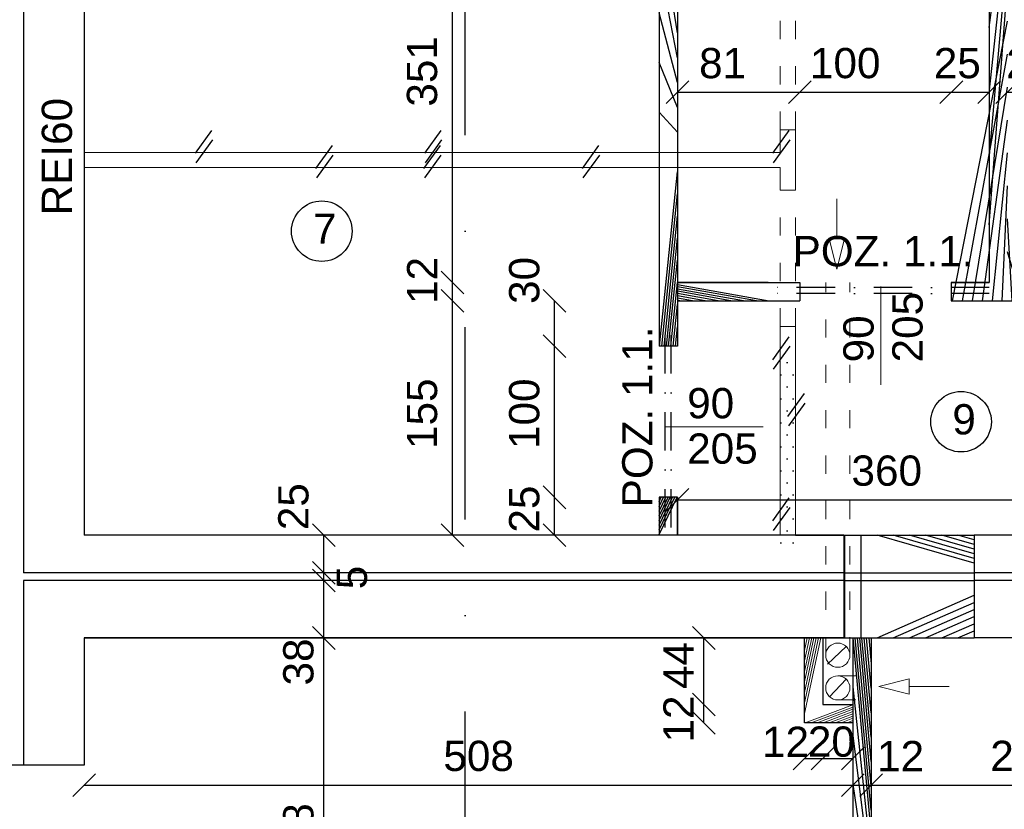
# Model space of a CAD drawing. Header units: millimetres. Extents: x 6528 to 149658, y 3342 to 12852.
# Tile 63 of 122: x 69343 to 69993, y 7846 to 8368. Entities that reach past the tile are written whole.
import ezdxf

# ---------------------------------------------------------------- set-up
doc = ezdxf.new("R2010")
doc.units = ezdxf.units.MM
doc.linetypes.add('ACAD_ISO03W100', pattern=[30, 12, -18])
doc.linetypes.add('DASHDOTX2', pattern=[50.8, 25.4, -12.7, 0, -12.7])
doc.layers.add('R-TAB', color=1, linetype='Continuous')
doc.styles.get("Standard").update_dxf_attribs({"font": 'arial.ttf'})
doc.dimstyles.new('ISO-25', dxfattribs={"dimtxt": 2.5, "dimasz": 2.5, "dimexe": 1.25, "dimexo": 0.625, "dimtad": 1, "dimtxsty": 'Standard', "dimcen": 2.5, "dimadec": 0, "dimazin": 0, "dimtfac": 1, "dimtmove": 0, "dimatfit": 3, "dimfxl": 1, "dimarcsym": 0})
pattern_1 = [(45, (-1177794257.981769, -935731374.6151185), (-11.22532015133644, 11.22532015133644), [])]

# ---------------------------------------------------------------- blocks, each defined once
blk = doc.blocks.new('_Oblique')
at = {"color": 0, "linetype": 'ByBlock', "lineweight": -2}
blk.add_line((-0.5, -0.5), (0.5, 0.5), dxfattribs=at)
blk = doc.blocks.new('*D2240')
at = {"color": 0, "lineweight": -2, "transparency": 16777216}
blk.add_line((69543.47150771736, 8002.670604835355), (69543.47150771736, 8027.670606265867), dxfattribs=at)
at = {"layer": 'Defpoints', "color": 0, "transparency": 16777216}
for p in [(69385.06000511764, 8027.670606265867), (69543.47150771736, 8027.670606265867), (69345.06000440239, 8002.670604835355)]:
    blk.add_point(p, dxfattribs=at)
at = {"color": 0, "lineweight": -2, "transparency": 16777216, "xscale": 15, "yscale": 15, "zscale": 15}
for p, rotation in [((69543.47150771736, 8027.670606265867), 90), ((69543.47150771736, 8002.670604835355), 270)]:
    blk.add_blockref('_Oblique', p, dxfattribs=dict(at, rotation=rotation))
at = {"color": 0, "transparency": 16777216, "insert": (69523.48149316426, 8046.469752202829), "char_height": 20, "attachment_point": 5, "rotation": 90}
blk.add_mtext('25', dxfattribs=at)
blk = doc.blocks.new('*D2241')
at = {"color": 0, "lineweight": -2, "transparency": 16777216}
blk.add_line((69543.4715081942, 7997.670604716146), (69543.4715081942, 8002.670606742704), dxfattribs=at)
at = {"layer": 'Defpoints', "color": 0, "transparency": 16777216}
for p in [(69385.0600032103, 8002.670606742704), (69543.4715081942, 8002.670606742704), (69345.06000440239, 7997.670604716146)]:
    blk.add_point(p, dxfattribs=at)
at = {"color": 0, "lineweight": -2, "transparency": 16777216, "xscale": 15, "yscale": 15, "zscale": 15}
for p, rotation in [((69543.4715081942, 8002.670606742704), 90), ((69543.4715081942, 7997.670604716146), 270)]:
    blk.add_blockref('_Oblique', p, dxfattribs=dict(at, rotation=rotation))
at = {"color": 0, "transparency": 16777216, "insert": (69562.1186615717, 7999.659313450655), "char_height": 20, "attachment_point": 5, "rotation": 90}
blk.add_mtext('5', dxfattribs=at)
blk = doc.blocks.new('*D2242')
at = {"color": 0, "lineweight": -2, "transparency": 16777216}
blk.add_line((69543.4715120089, 7959.670604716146), (69543.4715120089, 7997.670606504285), dxfattribs=at)
at = {"layer": 'Defpoints', "color": 0, "transparency": 16777216}
for p in [(69385.06000416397, 7997.670606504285), (69543.4715120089, 7997.670606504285), (69385.0600046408, 7959.670604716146)]:
    blk.add_point(p, dxfattribs=at)
at = {"color": 0, "lineweight": -2, "transparency": 16777216, "xscale": 15, "yscale": 15, "zscale": 15}
for p, rotation in [((69543.4715120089, 7997.670606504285), 90), ((69543.4715120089, 7959.670604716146), 270)]:
    blk.add_blockref('_Oblique', p, dxfattribs=dict(at, rotation=rotation))
at = {"color": 0, "transparency": 16777216, "insert": (69526.7757162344, 7943.811597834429), "char_height": 20, "attachment_point": 5, "rotation": 90}
blk.add_mtext('38', dxfattribs=at)
blk = doc.blocks.new('*D2293')
at = {"color": 0, "lineweight": -2, "transparency": 16777216}
blk.add_line((69628.47149889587, 8194.67060555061), (69628.47149889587, 8545.670604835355), dxfattribs=at)
at = {"layer": 'Defpoints', "color": 0, "transparency": 16777216}
for p in [(69615.06000440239, 8545.670604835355), (69628.47149889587, 8545.670604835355), (69777.0600046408, 8194.670605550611)]:
    blk.add_point(p, dxfattribs=at)
at = {"color": 0, "lineweight": -2, "transparency": 16777216, "xscale": 15, "yscale": 15, "zscale": 15}
for p, rotation in [((69628.47149889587, 8545.670604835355), 90), ((69628.47149889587, 8194.67060555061), 270)]:
    blk.add_blockref('_Oblique', p, dxfattribs=dict(at, rotation=rotation))
at = {"color": 0, "transparency": 16777216, "insert": (69608.481492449, 8334.282300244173), "char_height": 20, "attachment_point": 5, "rotation": 90}
blk.add_mtext('351', dxfattribs=at)
blk = doc.blocks.new('*D2294')
at = {"color": 0, "lineweight": -2, "transparency": 16777216}
blk.add_line((69628.47150128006, 8182.670604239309), (69628.47150128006, 8194.670606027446), dxfattribs=at)
at = {"layer": 'Defpoints', "color": 0, "transparency": 16777216}
for p in [(69628.47150128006, 8194.670606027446), (69777.0600046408, 8194.670606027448), (69777.0600046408, 8182.670604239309)]:
    blk.add_point(p, dxfattribs=at)
at = {"color": 0, "lineweight": -2, "transparency": 16777216, "xscale": 15, "yscale": 15, "zscale": 15}
for p, rotation in [((69628.47150128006, 8194.670606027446), 90), ((69628.47150128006, 8182.670604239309), 270)]:
    blk.add_blockref('_Oblique', p, dxfattribs=dict(at, rotation=rotation))
at = {"color": 0, "transparency": 16777216, "insert": (69608.481492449, 8196.074419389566), "char_height": 20, "attachment_point": 5, "rotation": 90}
blk.add_mtext('12', dxfattribs=at)
blk = doc.blocks.new('*D2295')
at = {"color": 0, "lineweight": -2, "transparency": 16777216}
blk.add_line((69628.47150318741, 8027.670604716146), (69628.47150318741, 8182.670604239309), dxfattribs=at)
at = {"layer": 'Defpoints', "color": 0, "transparency": 16777216}
for p in [(69628.47150318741, 8182.670604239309), (69777.0600046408, 8182.670604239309), (69777.0600046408, 8027.670604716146)]:
    blk.add_point(p, dxfattribs=at)
at = {"color": 0, "lineweight": -2, "transparency": 16777216, "xscale": 15, "yscale": 15, "zscale": 15}
for p, rotation in [((69628.47150318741, 8182.670604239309), 90), ((69628.47150318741, 8027.670604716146), 270)]:
    blk.add_blockref('_Oblique', p, dxfattribs=dict(at, rotation=rotation))
at = {"color": 0, "transparency": 16777216, "insert": (69608.481492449, 8107.945882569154), "char_height": 20, "attachment_point": 5, "rotation": 90}
blk.add_mtext('155', dxfattribs=at)
blk = doc.blocks.new('*D2296')
at = {"color": 0, "lineweight": -2, "transparency": 16777216}
blk.add_line((69695.98308484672, 8152.670605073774), (69695.98308484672, 8182.670604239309), dxfattribs=at)
at = {"layer": 'Defpoints', "color": 0, "transparency": 16777216}
for p in [(69695.98308484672, 8182.670604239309), (69777.0600046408, 8182.670604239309), (69777.0600046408, 8152.670605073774)]:
    blk.add_point(p, dxfattribs=at)
at = {"color": 0, "lineweight": -2, "transparency": 16777216, "xscale": 15, "yscale": 15, "zscale": 15}
for p, rotation in [((69695.98308484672, 8182.670604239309), 90), ((69695.98308484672, 8152.670605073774), 270)]:
    blk.add_blockref('_Oblique', p, dxfattribs=dict(at, rotation=rotation))
at = {"color": 0, "transparency": 16777216, "insert": (69675.99307410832, 8196.074419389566), "char_height": 20, "attachment_point": 5, "rotation": 90}
blk.add_mtext('30', dxfattribs=at)
blk = doc.blocks.new('*D2297')
at = {"color": 0, "lineweight": -2, "transparency": 16777216}
blk.add_line((69695.98308675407, 8052.670605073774), (69695.98308675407, 8152.670605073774), dxfattribs=at)
at = {"layer": 'Defpoints', "color": 0, "transparency": 16777216}
for p in [(69695.98308675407, 8152.670605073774), (69777.0600046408, 8152.670605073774), (69765.06000487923, 8052.670605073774)]:
    blk.add_point(p, dxfattribs=at)
at = {"color": 0, "lineweight": -2, "transparency": 16777216, "xscale": 15, "yscale": 15, "zscale": 15}
for p, rotation in [((69695.98308675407, 8152.670605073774), 90), ((69695.98308675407, 8052.670605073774), 270)]:
    blk.add_blockref('_Oblique', p, dxfattribs=dict(at, rotation=rotation))
at = {"color": 0, "transparency": 16777216, "insert": (69675.99307410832, 8107.945882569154), "char_height": 20, "attachment_point": 5, "rotation": 90}
blk.add_mtext('100', dxfattribs=at)
blk = doc.blocks.new('*D2298')
at = {"color": 0, "lineweight": -2, "transparency": 16777216}
blk.add_line((69695.98308866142, 8027.670604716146), (69695.98308866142, 8052.670606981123), dxfattribs=at)
at = {"layer": 'Defpoints', "color": 0, "transparency": 16777216}
for p in [(69695.98308866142, 8052.670606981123), (69777.0600046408, 8052.670606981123), (69765.06000487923, 8027.670604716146)]:
    blk.add_point(p, dxfattribs=at)
at = {"color": 0, "lineweight": -2, "transparency": 16777216, "xscale": 15, "yscale": 15, "zscale": 15}
for p, rotation in [((69695.98308866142, 8052.670606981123), 90), ((69695.98308866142, 8027.670604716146), 270)]:
    blk.add_blockref('_Oblique', p, dxfattribs=dict(at, rotation=rotation))
at = {"color": 0, "transparency": 16777216, "insert": (69675.99307410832, 8044.8891385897), "char_height": 20, "attachment_point": 5, "rotation": 90}
blk.add_mtext('25', dxfattribs=at)
blk = doc.blocks.new('*D2299')
at = {"color": 0, "lineweight": -2, "transparency": 16777216}
blk.add_line((69777.06000392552, 8320.479148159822), (69858.06000464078, 8320.479148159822), dxfattribs=at)
at = {"layer": 'Defpoints', "color": 0, "transparency": 16777216}
for p in [(69858.06000464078, 8320.479148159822), (69777.06000392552, 8194.670604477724), (69858.06000464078, 8194.670604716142)]:
    blk.add_point(p, dxfattribs=at)
at = {"color": 0, "lineweight": -2, "transparency": 16777216, "xscale": 15, "yscale": 15, "zscale": 15, "rotation": 180}
blk.add_blockref('_Oblique', (69777.06000392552, 8320.479148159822), dxfattribs=at)
at = {"color": 0, "lineweight": -2, "transparency": 16777216, "xscale": 15, "yscale": 15, "zscale": 15}
blk.add_blockref('_Oblique', (69858.06000464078, 8320.479148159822), dxfattribs=at)
at = {"color": 0, "transparency": 16777216, "insert": (69806.95060913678, 8339.622931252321), "char_height": 20, "attachment_point": 5}
blk.add_mtext('81', dxfattribs=at)
blk = doc.blocks.new('*D2300')
at = {"color": 0, "lineweight": -2, "transparency": 16777216}
blk.add_line((69858.06000464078, 8320.479148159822), (69958.0600048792, 8320.479148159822), dxfattribs=at)
at = {"layer": 'Defpoints', "color": 0, "transparency": 16777216}
for p in [(69958.0600048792, 8320.479148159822), (69858.06000464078, 8194.670604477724), (69958.0600048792, 8194.670604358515)]:
    blk.add_point(p, dxfattribs=at)
at = {"color": 0, "lineweight": -2, "transparency": 16777216, "xscale": 15, "yscale": 15, "zscale": 15, "rotation": 180}
blk.add_blockref('_Oblique', (69858.06000464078, 8320.479148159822), dxfattribs=at)
at = {"color": 0, "lineweight": -2, "transparency": 16777216, "xscale": 15, "yscale": 15, "zscale": 15}
blk.add_blockref('_Oblique', (69958.0600048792, 8320.479148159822), dxfattribs=at)
at = {"color": 0, "transparency": 16777216, "insert": (69887.95060985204, 8339.622931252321), "char_height": 20, "attachment_point": 5}
blk.add_mtext('100', dxfattribs=at)
blk = doc.blocks.new('*D2301')
at = {"color": 0, "lineweight": -2, "transparency": 16777216}
blk.add_line((69958.0600048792, 8320.479148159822), (69983.06000464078, 8320.479148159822), dxfattribs=at)
at = {"layer": 'Defpoints', "color": 0, "transparency": 16777216}
for p in [(69983.06000464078, 8320.479148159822), (69958.0600048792, 8194.670604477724), (69983.06000464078, 8194.670604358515)]:
    blk.add_point(p, dxfattribs=at)
at = {"color": 0, "lineweight": -2, "transparency": 16777216, "xscale": 15, "yscale": 15, "zscale": 15, "rotation": 180}
blk.add_blockref('_Oblique', (69958.0600048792, 8320.479148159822), dxfattribs=at)
at = {"color": 0, "lineweight": -2, "transparency": 16777216, "xscale": 15, "yscale": 15, "zscale": 15}
blk.add_blockref('_Oblique', (69983.06000464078, 8320.479148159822), dxfattribs=at)
at = {"color": 0, "transparency": 16777216, "insert": (69962.0023235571, 8339.622931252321), "char_height": 20, "attachment_point": 5}
blk.add_mtext('25', dxfattribs=at)
blk = doc.blocks.new('*D2302')
at = {"color": 0, "lineweight": -2, "transparency": 16777216}
blk.add_line((69995.06000464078, 8320.479148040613), (70020.06000440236, 8320.479148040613), dxfattribs=at)
at = {"layer": 'Defpoints', "color": 0, "transparency": 16777216}
for p in [(70020.06000440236, 8320.479148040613), (69995.06000464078, 8194.670604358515), (70020.06000440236, 8194.670604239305)]:
    blk.add_point(p, dxfattribs=at)
at = {"color": 0, "lineweight": -2, "transparency": 16777216, "xscale": 15, "yscale": 15, "zscale": 15, "rotation": 180}
blk.add_blockref('_Oblique', (69995.06000464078, 8320.479148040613), dxfattribs=at)
at = {"color": 0, "lineweight": -2, "transparency": 16777216, "xscale": 15, "yscale": 15, "zscale": 15}
blk.add_blockref('_Oblique', (70020.06000440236, 8320.479148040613), dxfattribs=at)
at = {"color": 0, "transparency": 16777216, "insert": (70009.85898869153, 8339.622931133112), "char_height": 20, "attachment_point": 5}
blk.add_mtext('25', dxfattribs=at)
blk = doc.blocks.new('*D2320')
at = {"color": 0, "lineweight": -2, "transparency": 16777216}
blk.add_line((69543.47151367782, 7671.670604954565), (69543.47151367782, 7959.670609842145), dxfattribs=at)
at = {"layer": 'Defpoints', "color": 0, "transparency": 16777216}
for p in [(69385.06000392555, 7959.670609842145), (69543.47151367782, 7959.670609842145), (69416.06000535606, 7671.670604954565)]:
    blk.add_point(p, dxfattribs=at)
at = {"color": 0, "lineweight": -2, "transparency": 16777216, "xscale": 15, "yscale": 15, "zscale": 15}
for p, rotation in [((69543.47151367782, 7959.670609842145), 90), ((69543.47151367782, 7671.670604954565), 270)]:
    blk.add_blockref('_Oblique', p, dxfattribs=dict(at, rotation=rotation))
at = {"color": 0, "transparency": 16777216, "insert": (69526.77571599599, 7827.087787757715), "char_height": 20, "attachment_point": 5, "rotation": 90}
blk.add_mtext('288', dxfattribs=at)
blk = doc.blocks.new('*D2327')
at = {"color": 0, "lineweight": -2, "transparency": 16777216}
blk.add_line((70096.84632532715, 7819.670605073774), (70096.84632532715, 7959.670609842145), dxfattribs=at)
at = {"layer": 'Defpoints', "color": 0, "transparency": 16777216}
for p in [(69938.43481366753, 7959.670609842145), (70096.84632532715, 7959.670609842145), (70125.0600046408, 7819.670605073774)]:
    blk.add_point(p, dxfattribs=at)
at = {"color": 0, "lineweight": -2, "transparency": 16777216, "xscale": 15, "yscale": 15, "zscale": 15}
for p, rotation in [((70096.84632532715, 7959.670609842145), 90), ((70096.84632532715, 7819.670605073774), 270)]:
    blk.add_blockref('_Oblique', p, dxfattribs=dict(at, rotation=rotation))
at = {"color": 0, "transparency": 16777216, "insert": (70080.15052573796, 7877.590072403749), "char_height": 20, "attachment_point": 5, "rotation": 90}
blk.add_mtext('140', dxfattribs=at)
blk = doc.blocks.new('*D2347')
at = {"color": 0, "lineweight": -2, "transparency": 16777216}
blk.add_line((69385.06000392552, 7862.456740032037), (69893.06000464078, 7862.456740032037), dxfattribs=at)
at = {"layer": 'Defpoints', "color": 0, "transparency": 16777216}
for p in [(69385.06000392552, 7959.670609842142), (69893.06000464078, 7959.670604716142), (69893.06000464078, 7862.456740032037)]:
    blk.add_point(p, dxfattribs=at)
at = {"color": 0, "lineweight": -2, "transparency": 16777216, "xscale": 15, "yscale": 15, "zscale": 15, "rotation": 180}
blk.add_blockref('_Oblique', (69385.06000392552, 7862.456740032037), dxfattribs=at)
at = {"color": 0, "lineweight": -2, "transparency": 16777216, "xscale": 15, "yscale": 15, "zscale": 15}
blk.add_blockref('_Oblique', (69893.06000464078, 7862.456740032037), dxfattribs=at)
at = {"color": 0, "transparency": 16777216, "insert": (69645.76473586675, 7881.600523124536), "char_height": 20, "attachment_point": 5}
blk.add_mtext('508', dxfattribs=at)
blk = doc.blocks.new('*D2348')
at = {"color": 0, "lineweight": -2, "transparency": 16777216}
blk.add_line((69893.06000416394, 7862.456740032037), (69905.06000464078, 7862.456740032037), dxfattribs=at)
at = {"layer": 'Defpoints', "color": 0, "transparency": 16777216}
for p in [(69893.06000416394, 7959.670609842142), (69905.06000464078, 7959.670605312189), (69905.06000464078, 7862.456740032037)]:
    blk.add_point(p, dxfattribs=at)
at = {"color": 0, "lineweight": -2, "transparency": 16777216, "xscale": 15, "yscale": 15, "zscale": 15, "rotation": 180}
blk.add_blockref('_Oblique', (69893.06000416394, 7862.456740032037), dxfattribs=at)
at = {"color": 0, "lineweight": -2, "transparency": 16777216, "xscale": 15, "yscale": 15, "zscale": 15}
blk.add_blockref('_Oblique', (69905.06000464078, 7862.456740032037), dxfattribs=at)
at = {"color": 0, "transparency": 16777216, "insert": (69924.53894989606, 7881.600523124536), "char_height": 20, "attachment_point": 5}
blk.add_mtext('12', dxfattribs=at)
blk = doc.blocks.new('*D2349')
at = {"color": 0, "lineweight": -2, "transparency": 16777216}
blk.add_line((69905.06000464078, 7862.456740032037), (70125.06000464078, 7862.456740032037), dxfattribs=at)
at = {"layer": 'Defpoints', "color": 0, "transparency": 16777216}
for p in [(69905.06000464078, 7959.670609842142), (70125.06000464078, 7959.670604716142), (70125.06000464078, 7862.456740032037)]:
    blk.add_point(p, dxfattribs=at)
at = {"color": 0, "lineweight": -2, "transparency": 16777216, "xscale": 15, "yscale": 15, "zscale": 15, "rotation": 180}
blk.add_blockref('_Oblique', (69905.06000464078, 7862.456740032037), dxfattribs=at)
at = {"color": 0, "lineweight": -2, "transparency": 16777216, "xscale": 15, "yscale": 15, "zscale": 15}
blk.add_blockref('_Oblique', (70125.06000464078, 7862.456740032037), dxfattribs=at)
at = {"color": 0, "transparency": 16777216, "insert": (70007.10283415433, 7881.600523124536), "char_height": 20, "attachment_point": 5}
blk.add_mtext('220', dxfattribs=at)
blk = doc.blocks.new('*D2540')
at = {"color": 0, "lineweight": -2, "transparency": 16777216}
blk.add_line((69777.0600048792, 8051.055982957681), (70137.06000440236, 8051.055982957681), dxfattribs=at)
at = {"layer": 'Defpoints', "color": 0, "transparency": 16777216}
for p in [(70137.06000440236, 8051.055982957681), (69777.0600048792, 8027.670604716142), (70137.06000440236, 8027.670604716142)]:
    blk.add_point(p, dxfattribs=at)
at = {"color": 0, "lineweight": -2, "transparency": 16777216, "xscale": 15, "yscale": 15, "zscale": 15, "rotation": 180}
blk.add_blockref('_Oblique', (69777.0600048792, 8051.055982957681), dxfattribs=at)
at = {"color": 0, "lineweight": -2, "transparency": 16777216, "xscale": 15, "yscale": 15, "zscale": 15}
blk.add_blockref('_Oblique', (70137.06000440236, 8051.055982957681), dxfattribs=at)
at = {"color": 0, "transparency": 16777216, "insert": (69915.3855621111, 8070.19976605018), "char_height": 20, "attachment_point": 5}
blk.add_mtext('360', dxfattribs=at)
blk = doc.blocks.new('*D2464')
at = {"color": 0, "lineweight": -2, "transparency": 16777216}
blk.add_line((69873.06000464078, 7879.943080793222), (69893.06000464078, 7879.943080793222), dxfattribs=at)
at = {"layer": 'Defpoints', "color": 0, "transparency": 16777216}
for p in [(69873.06000464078, 7915.670604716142), (69893.06000464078, 7915.670604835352), (69893.06000464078, 7879.943080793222)]:
    blk.add_point(p, dxfattribs=at)
at = {"color": 0, "lineweight": -2, "transparency": 16777216, "xscale": 15, "yscale": 15, "zscale": 15, "rotation": 180}
blk.add_blockref('_Oblique', (69873.06000464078, 7879.943080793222), dxfattribs=at)
at = {"color": 0, "lineweight": -2, "transparency": 16777216, "xscale": 15, "yscale": 15, "zscale": 15}
blk.add_blockref('_Oblique', (69893.06000464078, 7879.943080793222), dxfattribs=at)
at = {"color": 0, "transparency": 16777216, "insert": (69878.84491698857, 7891.035182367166), "char_height": 20, "attachment_point": 5}
blk.add_mtext('20', dxfattribs=at)
blk = doc.blocks.new('*D2465')
at = {"color": 0, "lineweight": -2, "transparency": 16777216}
blk.add_line((69861.06000464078, 7879.943080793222), (69873.06000464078, 7879.943080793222), dxfattribs=at)
at = {"layer": 'Defpoints', "color": 0, "transparency": 16777216}
for p in [(69861.06000464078, 7915.670604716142), (69873.06000464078, 7915.670604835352), (69873.06000464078, 7879.943080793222)]:
    blk.add_point(p, dxfattribs=at)
at = {"color": 0, "lineweight": -2, "transparency": 16777216, "xscale": 15, "yscale": 15, "zscale": 15, "rotation": 180}
blk.add_blockref('_Oblique', (69861.06000464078, 7879.943080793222), dxfattribs=at)
at = {"color": 0, "lineweight": -2, "transparency": 16777216, "xscale": 15, "yscale": 15, "zscale": 15}
blk.add_blockref('_Oblique', (69873.06000464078, 7879.943080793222), dxfattribs=at)
at = {"color": 0, "transparency": 16777216, "insert": (69848.53712289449, 7891.035182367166), "char_height": 20, "attachment_point": 5}
blk.add_mtext('12', dxfattribs=at)
blk = doc.blocks.new('*D2466')
at = {"color": 0, "lineweight": -2, "transparency": 16777216}
blk.add_line((69794.49175970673, 7915.670604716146), (69794.49175970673, 7959.670604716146), dxfattribs=at)
at = {"layer": 'Defpoints', "color": 0, "transparency": 16777216}
for p in [(69794.49175970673, 7959.670604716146), (69873.0600046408, 7959.670604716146), (69873.0600046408, 7915.670604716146)]:
    blk.add_point(p, dxfattribs=at)
at = {"color": 0, "lineweight": -2, "transparency": 16777216, "xscale": 15, "yscale": 15, "zscale": 15}
for p, rotation in [((69794.49175970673, 7959.670604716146), 90), ((69794.49175970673, 7915.670604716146), 270)]:
    blk.add_blockref('_Oblique', p, dxfattribs=dict(at, rotation=rotation))
at = {"color": 0, "transparency": 16777216, "insert": (69777.79594581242, 7941.457392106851), "char_height": 20, "attachment_point": 5, "rotation": 90}
blk.add_mtext('44', dxfattribs=at)
blk = doc.blocks.new('*D2467')
at = {"color": 0, "lineweight": -2, "transparency": 16777216}
blk.add_line((69794.4917606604, 7903.670604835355), (69794.4917606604, 7915.670605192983), dxfattribs=at)
at = {"layer": 'Defpoints', "color": 0, "transparency": 16777216}
for p in [(69794.4917606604, 7915.670605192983), (69873.06000416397, 7915.670605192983), (69861.0600046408, 7903.670604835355)]:
    blk.add_point(p, dxfattribs=at)
at = {"color": 0, "lineweight": -2, "transparency": 16777216, "xscale": 15, "yscale": 15, "zscale": 15}
for p, rotation in [((69794.4917606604, 7915.670605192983), 90), ((69794.4917606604, 7903.670604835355), 270)]:
    blk.add_blockref('_Oblique', p, dxfattribs=dict(at, rotation=rotation))
at = {"color": 0, "transparency": 16777216, "insert": (69777.79594533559, 7906.106175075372), "char_height": 20, "attachment_point": 5, "rotation": 90}
blk.add_mtext('12', dxfattribs=at)

msp = doc.modelspace()

# ---------------------------------------------------------------- hatches: boundary and pattern name
h = msp.add_hatch()
h.set_pattern_fill('DOTS', color=256, scale=5)
h.set_pattern_definition([(0, (-1177794257.981769, -935731374.6151185), (3.96875, 7.9375), [0, -7.9375])])
h.paths.add_polyline_path([(69765.06000464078, 8280.67060519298), (69385.06000440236, 8280.670604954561), (69385.06000440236, 8270.670604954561), (69765.06000464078, 8270.67060519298)])
h.paths.add_polyline_path([(69855.06000440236, 8295.670605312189), (69845.06000464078, 8295.670605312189), (69845.06000464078, 8280.67060519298), (69777.06000464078, 8280.67060519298), (69777.06000464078, 8270.67060519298), (69845.06000464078, 8270.67060519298), (69845.06000464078, 8255.67060519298), (69855.06000440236, 8255.67060519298)])
h.paths.add_polyline_path([(69855.06000440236, 8545.670604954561), (69845.06000440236, 8545.670604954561), (69845.06000464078, 8385.670605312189), (69855.06000440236, 8385.670605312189), (69855.06000440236, 8385.670605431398)])
h.paths.add_polyline_path([(69855.06000464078, 8165.67060519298), (69845.06000464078, 8165.67060519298), (69845.06000464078, 8165.67060507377), (69845.06000464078, 8108.22126389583, -0.05054773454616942), (69855.06000464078, 8092.003035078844)])
h.paths.add_polyline_path([(69855.06000464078, 8092.003035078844, 0.05054773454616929), (69845.06000464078, 8108.22126389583), (69845.06000464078, 8060.17060507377), (69855.06000464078, 8060.17060507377)])
h.paths.add_polyline_path([(69855.06000464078, 8055.17060507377), (69845.06000464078, 8055.17060507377), (69845.06000464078, 8027.670604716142), (69855.06000464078, 8027.670604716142)])
h.paths.add_polyline_path([(69855.06000464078, 8060.17060507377), (69845.06000464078, 8060.17060507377), (69845.06000464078, 8055.17060507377), (69855.06000464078, 8055.17060507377)])
h = msp.add_hatch()
h.set_pattern_fill('ANSI31', color=256, scale=5)
h.set_pattern_definition(pattern_1)
h.paths.add_polyline_path([(69777.06000440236, 8545.670604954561), (69765.06000440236, 8545.670604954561), (69765.06000464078, 8280.67060519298), (69777.06000464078, 8280.67060519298)])
h.paths.add_polyline_path([(69777.06000464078, 8270.67060519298), (69765.06000464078, 8270.67060519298), (69765.06000464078, 8152.67060507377), (69777.06000464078, 8152.67060507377)])
h.paths.add_polyline_path([(69777.0600048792, 8052.67060507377), (69765.0600048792, 8052.67060507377), (69765.0600048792, 8027.670604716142), (69777.0600048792, 8027.670604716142)])
h = msp.add_hatch()
h.set_pattern_fill('ANSI31', color=256, scale=5)
h.set_pattern_definition(pattern_1)
h.paths.add_polyline_path([(69845.06000464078, 8194.670604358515), (69777.06000464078, 8194.670604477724), (69777.06000464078, 8182.670604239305), (69845.06000464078, 8182.670604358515)])
h.paths.add_polyline_path([(69855.06000440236, 8194.670604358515), (69845.06000464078, 8194.670604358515), (69845.06000464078, 8182.670604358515), (69855.06000440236, 8182.670604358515)])
h.paths.add_polyline_path([(69995.06000440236, 8545.670604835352), (69983.06000440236, 8545.670604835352), (69983.06000464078, 8194.670604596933), (69958.06000464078, 8194.670604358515), (69958.06000464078, 8182.670604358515), (70011.06000464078, 8182.670604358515), (70011.06000464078, 8194.670604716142), (69995.06000464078, 8194.670604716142)])
h = msp.add_hatch()
h.set_pattern_fill('ANSI31', color=256, scale=5)
h.set_pattern_definition(pattern_1)
h.paths.add_polyline_path([(69973.06000464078, 8027.67060519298), (69887.06000464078, 8027.67060519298), (69887.06000464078, 8002.670605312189), (69973.06000464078, 8002.670605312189)])
h.paths.add_polyline_path([(69973.06000464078, 7997.670604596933), (69973.06000440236, 7997.670604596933), (69887.06000464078, 7997.67060507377), (69887.06000464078, 7959.670605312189), (69973.06000464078, 7959.670605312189)])
h.paths.add_polyline_path([(69973.06000464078, 8002.670604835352), (69973.06000440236, 8002.670604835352), (69887.06000464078, 8002.670605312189), (69887.06000464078, 7997.67060507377), (69973.06000464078, 7997.67060507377)])
h = msp.add_hatch()
h.set_pattern_fill('ANSI31', color=256, scale=5)
h.set_pattern_definition(pattern_1)
h.paths.add_polyline_path([(69773.06000464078, 7671.67060519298), (69416.06000464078, 7671.670604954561), (69416.06000464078, 7659.670604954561), (69727.06001274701, 7659.67060507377), (69727.06001274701, 7639.670604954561), (69739.06001274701, 7639.67060507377), (69739.06001274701, 7659.670604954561), (69773.06000464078, 7659.670604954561)])
h.paths.add_polyline_path([(69991.06000464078, 7671.670604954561), (69948.71683781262, 7671.670604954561, -1.000001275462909), (69945.61365597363, 7671.67060507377), (69905.06000464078, 7671.67060507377), (69905.06000464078, 7699.670604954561), (69893.06000464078, 7699.670604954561), (69893.06000464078, 7671.670604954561), (69873.06000464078, 7671.670604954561), (69873.06000464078, 7659.670604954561), (69991.06000464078, 7659.670604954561)])
h.paths.add_polyline_path([(69905.06000464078, 7959.670605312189), (69893.06000464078, 7959.670605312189), (69893.06000464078, 7699.670604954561), (69905.06000464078, 7699.670604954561)])
h.paths.add_polyline_path([(70137.06000464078, 7959.670604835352), (70137.06000440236, 7959.670604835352), (70125.06000464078, 7959.670604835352), (70125.0600048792, 7819.67060507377), (70137.06000464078, 7819.67060507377)])
h.paths.add_polyline_path([(70137.06000464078, 7719.67060507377), (70125.0600048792, 7719.67060507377), (70125.06000464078, 7699.670604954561), (70137.06000464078, 7699.670604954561)])
h.paths.add_polyline_path([(70409.06000440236, 7959.670604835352), (70397.06000440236, 7959.670604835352), (70397.06000440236, 7942.170606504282), (70409.06000440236, 7942.170606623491)])
h.paths.add_polyline_path([(70711.06000440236, 7959.670604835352), (70699.06000440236, 7959.670604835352), (70699.06000440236, 7824.67060507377), (70571.06000440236, 7824.670604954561), (70571.06000440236, 7847.170606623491), (70559.06000440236, 7847.170606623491), (70559.06000440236, 7824.670604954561), (70479.26833312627, 7824.670604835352), (70479.26833312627, 7824.670604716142), (70434.78664105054, 7824.670604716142), (70409.06000464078, 7824.670604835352), (70409.06000464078, 7842.170606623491), (70397.06000464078, 7842.170606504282), (70397.06000464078, 7792.170604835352), (70409.06000440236, 7792.170604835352), (70409.06000440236, 7812.670604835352), (70559.06000440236, 7812.67060507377), (70559.06000440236, 7787.170604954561), (70571.06000440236, 7787.170604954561), (70571.06000440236, 7812.67060507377), (70699.06000440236, 7812.67060507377), (70699.06000464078, 7699.670604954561), (70711.06000464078, 7699.670604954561)])
h.paths.add_polyline_path([(70571.06000440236, 7959.670604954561), (70559.06000440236, 7959.670604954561), (70559.06000440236, 7937.170606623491), (70571.06000440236, 7937.170606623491)])
h.paths.add_polyline_path([(70651.06000464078, 7671.670604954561), (70571.06000464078, 7671.670604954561), (70571.06000440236, 7697.170604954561), (70559.06000464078, 7697.170604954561), (70559.06000464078, 7671.670604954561), (70479.26833336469, 7671.670604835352), (70479.26833336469, 7671.670604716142), (70434.78664128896, 7671.670604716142), (70409.06000464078, 7671.670604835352), (70409.06000464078, 7692.170604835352), (70397.06000464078, 7692.170604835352), (70397.06000464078, 7659.670604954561), (70651.06000464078, 7659.670604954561)])
h.paths.add_polyline_path([(70724.06000464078, 7671.670604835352), (70711.06000464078, 7671.670604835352), (70711.06000464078, 7659.670604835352), (70724.06000464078, 7659.670604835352)])
h.paths.add_polyline_path([(71108.06000464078, 7671.670604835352), (70824.06000464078, 7671.670604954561), (70824.06000464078, 7659.670604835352), (70837.06000464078, 7659.670604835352), (70837.06000464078, 7639.670604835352), (70849.06000464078, 7639.670604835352), (70849.06000464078, 7659.670604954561), (71108.06000464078, 7659.670604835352)])
at = {"lineweight": 20}
h = msp.add_hatch(dxfattribs=at)
h.set_pattern_fill('ANSI31', color=256, scale=5)
h.set_pattern_definition([(45, (-1177796886.520526, -935731374.6151185), (-11.22532015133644, 11.22532015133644), [])])
h.paths.add_polyline_path([(69893.06000464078, 7915.670604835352), (69873.06000464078, 7915.670604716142), (69873.06000464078, 7959.670604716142), (69861.0600048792, 7959.670604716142), (69861.06000464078, 7903.670604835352), (69893.06000464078, 7903.670604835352)])

# ---------------------------------------------------------------- linework, layer by layer
at = {"linetype": 'DASHDOTX2', "lineweight": 30, "ltscale": 5}
msp.add_line((69636.8807369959, 6513.506899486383), (69636.8807369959, 9455.098735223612), dxfattribs=at)
at = {"lineweight": 30}
for p, q in [((69345.06000440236, 8585.670604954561), (69345.06000440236, 8002.670604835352)), ((69385.06000440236, 8545.670604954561), (69385.06000440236, 8280.67060507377)), ((69765.06000440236, 8545.670604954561), (69765.06000464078, 8152.67060507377)), ((69777.06000440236, 8545.670604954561), (69777.06000464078, 8152.67060507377)), ((69983.06000440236, 8545.670604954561), (69983.06000464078, 8194.670604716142)), ((69385.06000440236, 8280.670604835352), (69385.06000464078, 8027.670604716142)), ((69777.06000464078, 8194.670604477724), (69858.06000464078, 8194.670604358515)), ((69858.06000464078, 8194.670604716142), (69858.06000464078, 8182.670604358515)), ((69958.0600048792, 8194.670604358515), (69983.06000464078, 8194.670604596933)), ((69958.06000464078, 8194.670604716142), (69958.06000464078, 8182.670604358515)), ((69777.06000464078, 8182.670604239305), (69858.06000464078, 8182.670604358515)), ((69958.06000464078, 8182.670604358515), (70020.06000464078, 8182.670604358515)), ((69777.0600048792, 8152.67060507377), (69765.0600048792, 8152.67060507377)), ((69765.0600048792, 8052.67060507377), (69765.0600048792, 8027.670604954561)), ((69777.0600048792, 8052.67060507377), (69765.0600048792, 8052.67060507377)), ((69777.0600048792, 8052.67060507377), (69777.0600048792, 8027.670604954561)), ((69855.06000464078, 8027.670604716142), (69385.06000440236, 8027.670604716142)), ((69887.06000464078, 8027.67060519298), (69855.06000464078, 8027.67060519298)), ((69887.06000464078, 8027.670604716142), (69887.06000464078, 7959.670604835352)), ((69887.06000464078, 8027.67060519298), (69973.06000464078, 8027.67060519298)), ((70011.06000464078, 8027.670604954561), (69973.06000440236, 8027.67060519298)), ((69973.06000464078, 8027.670604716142), (69973.06000464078, 7959.670604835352)), ((69887.06000464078, 8002.670604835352), (69345.06000440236, 8002.670604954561)), ((69887.06000464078, 8002.670605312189), (69973.06000464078, 8002.670605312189)), ((70515.06000440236, 8002.670604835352), (69973.06000440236, 8002.670604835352)), ((69345.06000440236, 7997.670604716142), (69345.06000440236, 7875.670604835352)), ((69887.06000464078, 7997.670604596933), (69345.06000440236, 7997.670604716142)), ((69887.06000464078, 7997.67060507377), (69973.06000464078, 7997.67060507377)), ((70515.06000440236, 7997.670604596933), (69973.06000440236, 7997.670604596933)), ((69887.06000464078, 7959.670604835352), (69385.06000440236, 7959.670604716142)), ((69385.06000464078, 7959.670604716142), (69385.06000464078, 7875.670604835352)), ((69861.06000464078, 7903.670604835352), (69861.0600048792, 7959.670604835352)), ((69873.06000464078, 7959.670604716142), (69873.06000464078, 7915.670604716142)), ((69887.06000464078, 7959.670605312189), (69973.06000464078, 7959.670605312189)), ((69893.06000464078, 7959.670604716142), (69893.06000464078, 7671.670604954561)), ((69905.06000464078, 7959.670604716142), (69905.06000464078, 7671.670604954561)), ((70515.06000440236, 7959.670604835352), (69973.06000440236, 7959.670604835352)), ((69873.06000464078, 7915.670604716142), (69893.06000464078, 7915.670604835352)), ((69893.06000464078, 7903.670604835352), (69861.06000464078, 7903.670604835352)), ((69385.06000440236, 7875.670604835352), (69300.06000464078, 7875.670604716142))]:
    msp.add_line(p, q, dxfattribs=at)
at = {"linetype": 'ACAD_ISO03W100', "lineweight": 20}
for p, q in [((69845.06000464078, 8295.670605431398), (69845.06000464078, 8385.670605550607)), ((69855.06000440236, 8295.670605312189), (69855.06000440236, 8385.670605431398)), ((69845.06000464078, 8165.67060507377), (69845.06000464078, 8255.67060519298)), ((69855.06000440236, 8165.670604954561), (69855.06000440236, 8255.67060507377)), ((69875.06000464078, 7948.308703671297), (69875.0600048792, 8194.670604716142)), ((69891.06000464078, 7948.308703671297), (69891.0600048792, 8194.670604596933)), ((69883.06000464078, 7934.706152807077), (69905.06000464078, 7934.706152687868)), ((69883.06000464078, 7918.706152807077), (69905.06000464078, 7918.706152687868))]:
    msp.add_line(p, q, dxfattribs=at)
at = {"color": 1}
for p, q in [((69458.67921416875, 8280.102850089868), (69469.54675834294, 8295.251187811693)), ((69610.11738174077, 8280.102850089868), (69620.98492591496, 8295.251187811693)), ((69840.11738174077, 8280.102850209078), (69850.98492591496, 8295.251187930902)), ((69459.21603267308, 8273.844092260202), (69470.08357684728, 8288.992429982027)), ((69610.6542002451, 8273.844092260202), (69621.5217444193, 8288.992429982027)), ((69840.6542002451, 8273.844092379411), (69851.5217444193, 8288.992430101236)), ((69538.29504840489, 8270.102850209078), (69549.16259257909, 8285.251187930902)), ((69609.6257888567, 8270.102850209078), (69620.4933330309, 8285.251187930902)), ((69714.36421649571, 8270.102850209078), (69725.2317606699, 8285.251187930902)), ((69538.83186690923, 8263.844092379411), (69549.69941108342, 8278.992430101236)), ((69610.16260736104, 8263.844092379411), (69621.03015153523, 8278.992430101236)), ((69714.90103500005, 8263.844092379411), (69725.76857917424, 8278.992430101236)), ((69840.11738174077, 8143.659232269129), (69850.98492591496, 8158.807569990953)), ((69840.6542002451, 8137.400474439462), (69851.5217444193, 8152.548812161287)), ((69850.11738174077, 8106.102849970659), (69860.98492591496, 8121.251187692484)), ((69850.6542002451, 8099.844092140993), (69861.5217444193, 8114.992429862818)), ((69840.11738174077, 8037.102850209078), (69850.98492591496, 8052.251187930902)), ((69840.6542002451, 8030.844092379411), (69851.5217444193, 8045.992430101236))]:
    msp.add_line(p, q, dxfattribs=at)
at = {"lineweight": 20}
for p, q in [((69845.06000464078, 8295.670605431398), (69845.06000464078, 8280.670605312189)), ((69845.06000464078, 8280.670605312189), (69845.06000464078, 8295.670605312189)), ((69845.06000464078, 8295.670605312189), (69855.06000440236, 8295.670605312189)), ((69855.06000440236, 8295.670605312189), (69855.06000440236, 8255.67060507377)), ((69845.06000464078, 8280.67060519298), (69385.06000464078, 8280.670604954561)), ((69845.06000464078, 8270.67060519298), (69385.06000464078, 8270.670604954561)), ((69845.06000464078, 8270.67060519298), (69845.06000464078, 8255.67060519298)), ((69845.06000464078, 8255.67060519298), (69845.06000464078, 8270.67060519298)), ((69845.06000464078, 8270.67060519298), (69845.06000464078, 8255.67060519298)), ((69845.06000464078, 8255.67060519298), (69855.06000464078, 8255.67060519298)), ((69882.44552009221, 8250.082390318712), (69882.44552009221, 8223.525564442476)), ((69882.44552009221, 8223.525564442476), (69877.44552009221, 8223.525564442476)), ((69882.44552009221, 8203.525564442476), (69877.44552009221, 8223.525564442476)), ((69882.44552009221, 8223.525564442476), (69887.44552009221, 8223.525564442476)), ((69882.44552009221, 8203.525564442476), (69887.44552009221, 8223.525564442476)), ((69911.40377586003, 8127.108742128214), (69911.40377586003, 8192.020250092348)), ((69845.06000464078, 8165.67060507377), (69845.06000464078, 8027.670604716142)), ((69845.06000464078, 8027.67060519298), (69845.06000464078, 8165.67060519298)), ((69845.06000464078, 8165.67060519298), (69855.06000464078, 8165.67060519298)), ((69855.06000464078, 8165.67060519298), (69855.06000464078, 8027.670604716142)), ((69768.78146426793, 8099.326833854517), (69833.69297235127, 8099.326833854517)), ((69893.06000464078, 7959.670604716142), (69873.06000464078, 7959.670604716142)), ((69876.21083681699, 7942.479733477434), (69888.5393392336, 7954.13767386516)), ((69877.58067028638, 7920.877182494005), (69888.53933899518, 7932.53512300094)), ((69910.13945143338, 7927.646904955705), (69930.13945143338, 7932.646904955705)), ((69930.13945143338, 7927.646904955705), (69930.13945143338, 7932.646904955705)), ((69910.13945143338, 7927.646904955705), (69930.13945143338, 7922.646904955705)), ((69956.69627730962, 7927.646904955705), (69930.13945143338, 7927.646904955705)), ((69930.13945143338, 7927.646904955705), (69930.13945143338, 7922.646904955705)), ((69893.06000464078, 7915.670604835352), (69893.06000464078, 7903.670604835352))]:
    msp.add_line(p, q, dxfattribs=at)
for p, q in [((69837.06000440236, 8194.67060519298), (69777.06000440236, 8194.67060519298)), ((69983.06000464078, 8194.670604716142), (69958.06000464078, 8194.670604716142)), ((69958.06000464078, 8191.670604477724), (69958.06000464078, 8185.670604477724)), ((69774.0600048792, 8052.67060507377), (69768.0600048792, 8052.67060507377)), ((69777.0600048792, 8027.67060507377), (69777.0600048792, 8052.67060507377)), ((69445.06000440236, 8027.670604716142), (69385.06000440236, 8027.670604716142)), ((69855.06000464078, 8027.670604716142), (69887.06000464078, 8027.670604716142)), ((69385.06000464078, 7959.670604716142), (69893.06000464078, 7959.670604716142))]:
    msp.add_line(p, q)
at = {"color": 1, "linetype": 'DASHDOTX2', "lineweight": 30}
for p, q in [((69983.06000511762, 8191.443086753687), (69833.06000511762, 8191.443086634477)), ((69983.06000511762, 8187.443086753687), (69833.06000511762, 8187.443086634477)), ((69769.0600010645, 8032.670607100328), (69769.0600010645, 8177.670606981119)), ((69773.06000249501, 8032.670607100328), (69773.0600010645, 8177.670606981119))]:
    msp.add_line(p, q, dxfattribs=at)
for centre in [(69542.13676564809, 8228.648715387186), (69964.4900144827, 8102.643874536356)]:
    msp.add_circle(centre, 20)
at = {"lineweight": 20}
for centre in [(69883.06000464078, 7948.308703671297), (69883.06000464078, 7926.706152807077)]:
    msp.add_circle(centre, 8, dxfattribs=at)

# ---------------------------------------------------------------- texts
at = {"attachment_point": 1}
for s, width, insert, char_height in [('\\pi37.22769;Wyłaz ze schodami \\P\\pi39.8;składanymi o wym. \\P\\pi84.42551;75x130 cm \\P\\pi20.68881;o odporności ogniowej \\P\\pi107.67448;REI 60', 289.0433739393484, (67790.05807821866, 8593.815159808), 18), ('\\pi160.3889;STOPA FUNDAMENTOWA POZ. 1.1.\\P\\pi578.41073;1:25', 1257.258024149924, (50139.60131072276, 8323.413713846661), 40), ('7', 68.36028754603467, (69536.37895147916, 8240.272608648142), 20), ('9', 68.36028754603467, (69958.73220031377, 8114.267767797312), 20), ('\\pi290.17062;FUNDAMENT POD KOMIN\\P\\pi578.41073;1:25', 1257.258024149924, (52806.88081478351, 8056.015437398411), 40)]:
    msp.add_mtext_dynamic_manual_height_columns(s, width=width, gutter_width=12.5, heights=[0], dxfattribs=dict(at, insert=insert, char_height=char_height))
at = {"color": 1, "insert": (69357.13414065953, 8239.062227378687), "char_height": 20, "attachment_point": 1, "rotation": 89.99999999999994}
msp.add_mtext_dynamic_manual_height_columns('REI60', width=37.211574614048, gutter_width=12.5, heights=[0], dxfattribs=at)
at = {"color": 140, "insert": (69853.19643705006, 8225.427963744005), "char_height": 20, "attachment_point": 1}
msp.add_mtext_dynamic_manual_height_columns('POZ. 1.1.', width=221.7822774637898, gutter_width=12.5, heights=[0], dxfattribs=at)
at = {"lineweight": 20, "char_height": 20, "attachment_point": 7, "rotation": 90.00000000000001}
for s, insert in [('205', (69939.34449331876, 8141.870606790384)), ('90', (69906.99289362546, 8141.870606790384))]:
    msp.add_mtext_dynamic_manual_height_columns(s, width=37.211574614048, gutter_width=12.5, heights=[0], dxfattribs=dict(at, insert=insert))
at = {"color": 140, "insert": (69740.59632961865, 8046.054304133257), "char_height": 20, "attachment_point": 1, "rotation": 90}
msp.add_mtext_dynamic_manual_height_columns('POZ. 1.1.', width=221.7822774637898, gutter_width=12.5, heights=[0], dxfattribs=at)
at = {"lineweight": 20, "char_height": 20, "attachment_point": 1}
for s, insert in [('90', (69783.5433289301, 8124.925413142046)), ('205', (69783.5433289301, 8094.915951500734))]:
    msp.add_mtext_dynamic_manual_height_columns(s, width=37.211574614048, gutter_width=12.5, heights=[0], dxfattribs=dict(at, insert=insert))
at = {"layer": 'R-TAB', "color": 0, "ltscale": 24, "char_height": 75, "attachment_point": 1}
for s, insert, width in [('\\pi19.57762;PRZEKROJE ŁAW FUNADAMENTOWYCH\\P\\pi938.76248;1:25', (52722.18076848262, 8439.03246203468), 2065.84350681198), ('\\pi21.28194;RAMA ŻELBETOWA POZ. 2.1 \\P\\pi626.57696;1:25', (29157.85479527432, 8368.098488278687), 1441.472483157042)]:
    msp.add_mtext(s, dxfattribs=dict(at, insert=insert, width=width))

# ---------------------------------------------------------------- dimensions: what is measured, and where the dimension line sits
for base, p1, p2, picture, middle in [((69628.47149889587, 8545.670604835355), (69777.06000464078, 8194.670605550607), (69615.06000440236, 8545.670604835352), '*D2293', (69608.481492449, 8334.282300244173)), ((69628.47150128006, 8194.670606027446), (69777.06000464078, 8182.670604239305), (69777.06000464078, 8194.670606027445), '*D2294', (69608.481492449, 8196.074419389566)), ((69695.98308484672, 8182.670604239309), (69777.06000464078, 8152.67060507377), (69777.06000464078, 8182.670604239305), '*D2296', (69675.99307410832, 8196.074419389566)), ((69628.47150318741, 8182.670604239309), (69777.06000464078, 8027.670604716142), (69777.06000464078, 8182.670604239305), '*D2295', (69608.481492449, 8107.945882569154)), ((69695.98308675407, 8152.670605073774), (69765.0600048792, 8052.67060507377), (69777.06000464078, 8152.67060507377), '*D2297', (69675.99307410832, 8107.945882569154)), ((69543.47150771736, 8027.670606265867), (69345.06000440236, 8002.670604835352), (69385.06000511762, 8027.670606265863), '*D2240', (69523.48149316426, 8046.469752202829)), ((69695.98308866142, 8052.670606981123), (69765.0600048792, 8027.670604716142), (69777.06000464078, 8052.670606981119), '*D2298', (69675.99307410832, 8044.8891385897)), ((69543.4715081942, 8002.670606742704), (69345.06000440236, 7997.670604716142), (69385.06000321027, 8002.6706067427), '*D2241', (69562.1186615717, 7999.659313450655)), ((69543.4715120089, 7997.670606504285), (69385.06000464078, 7959.670604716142), (69385.06000416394, 7997.670606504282), '*D2242', (69526.7757162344, 7943.811597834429)), ((69543.47151367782, 7959.670609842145), (69416.06000535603, 7671.670604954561), (69385.06000392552, 7959.670609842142), '*D2320', (69526.77571599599, 7827.087787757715)), ((69794.49175970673, 7959.670604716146), (69873.06000464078, 7915.670604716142), (69873.06000464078, 7959.670604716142), '*D2466', (69777.79594581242, 7941.457392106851)), ((70096.84632532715, 7959.670609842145), (70125.06000464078, 7819.67060507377), (69938.4348136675, 7959.670609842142), '*D2327', (70080.15052573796, 7877.590072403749)), ((69794.4917606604, 7915.670605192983), (69861.06000464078, 7903.670604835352), (69873.06000416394, 7915.67060519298), '*D2467', (69777.79594533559, 7906.106175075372))]:
    dim = msp.add_linear_dim(base=base, p1=p1, p2=p2, angle=90, dimstyle='ISO-25', override={"dimtxt": 20, "dimasz": 15, "dimblk1": 'Oblique', "dimblk2": 'Oblique', "dimsah": 1, "dimse1": 1, "dimse2": 1, "dimtmove": 2})
    dim.commit()
    dim.dimension.update_dxf_attribs({"geometry": picture, "text_midpoint": middle, "dimtype": 160})
for base, p1, p2, picture, middle in [((69858.06000464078, 8320.479148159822), (69777.06000392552, 8194.670604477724), (69858.06000464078, 8194.670604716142), '*D2299', (69806.95060913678, 8339.622931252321)), ((69958.0600048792, 8320.479148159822), (69858.06000464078, 8194.670604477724), (69958.0600048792, 8194.670604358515), '*D2300', (69887.95060985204, 8339.622931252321)), ((69983.06000464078, 8320.479148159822), (69958.0600048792, 8194.670604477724), (69983.06000464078, 8194.670604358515), '*D2301', (69962.0023235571, 8339.622931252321)), ((70020.06000440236, 8320.479148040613), (69995.06000464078, 8194.670604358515), (70020.06000440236, 8194.670604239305), '*D2302', (70009.85898869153, 8339.622931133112)), ((70137.06000440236, 8051.055982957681), (69777.0600048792, 8027.670604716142), (70137.06000440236, 8027.670604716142), '*D2540', (69915.3855621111, 8070.19976605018)), ((69893.06000464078, 7862.456740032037), (69385.06000392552, 7959.670609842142), (69893.06000464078, 7959.670604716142), '*D2347', (69645.76473586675, 7881.600523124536)), ((69905.06000464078, 7862.456740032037), (69893.06000416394, 7959.670609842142), (69905.06000464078, 7959.670605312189), '*D2348', (69924.53894989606, 7881.600523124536)), ((70125.06000464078, 7862.456740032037), (69905.06000464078, 7959.670609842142), (70125.06000464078, 7959.670604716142), '*D2349', (70007.10283415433, 7881.600523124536)), ((69873.06000464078, 7879.943080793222), (69861.06000464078, 7915.670604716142), (69873.06000464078, 7915.670604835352), '*D2465', (69848.53712289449, 7891.035182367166)), ((69893.06000464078, 7879.943080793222), (69873.06000464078, 7915.670604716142), (69893.06000464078, 7915.670604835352), '*D2464', (69878.84491698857, 7891.035182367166))]:
    dim = msp.add_linear_dim(base=base, p1=p1, p2=p2, dimstyle='ISO-25', override={"dimtxt": 20, "dimasz": 15, "dimblk1": 'Oblique', "dimblk2": 'Oblique', "dimsah": 1, "dimse1": 1, "dimse2": 1, "dimtmove": 2})
    dim.commit()
    dim.dimension.update_dxf_attribs({"geometry": picture, "text_midpoint": middle, "dimtype": 160})

doc.saveas('drawing.dxf')
